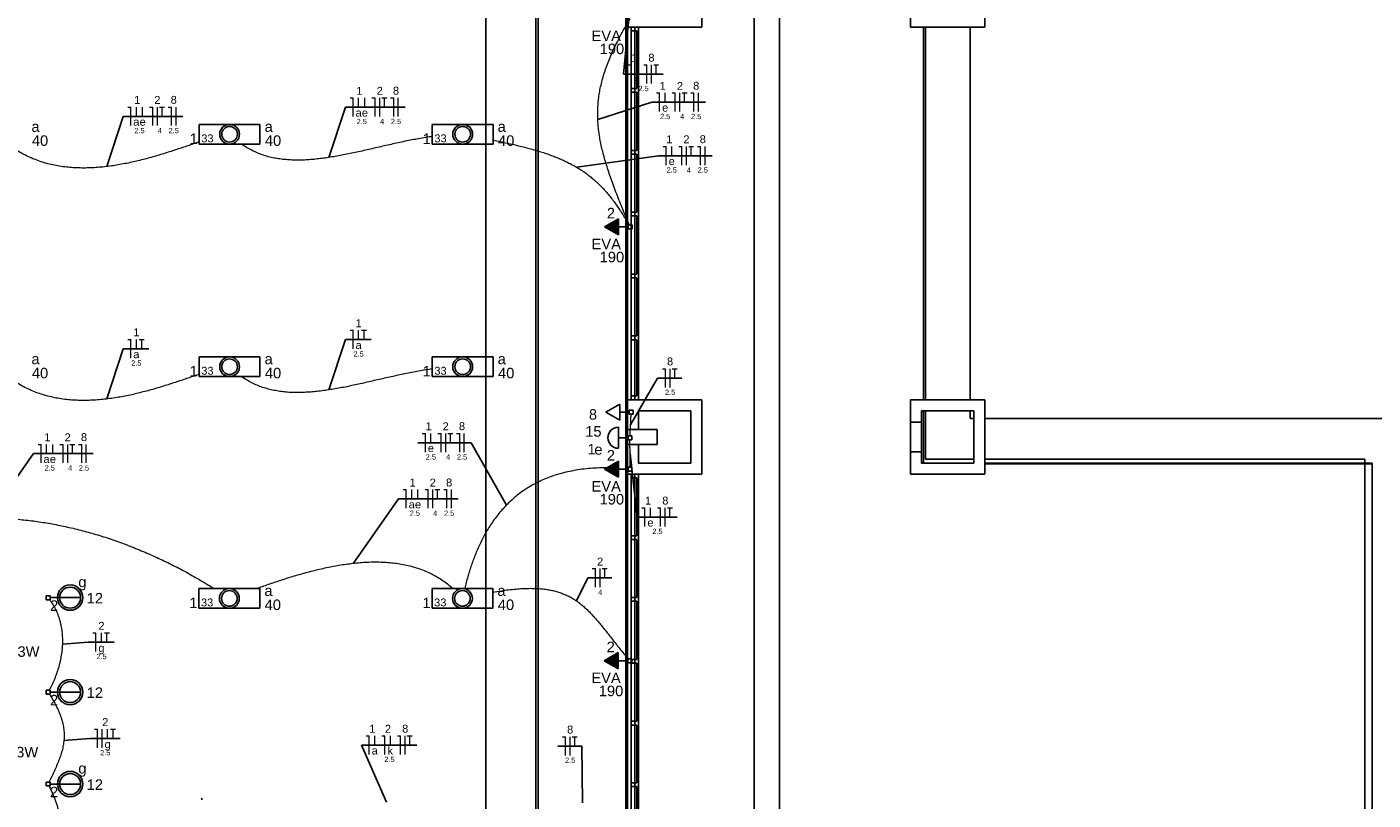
# Model space of a CAD drawing. Header units: millimetres. Extents: x 7 to 269, y 1 to 169.
# Tile 92 of 115: x 69 to 87, y 55 to 65. Entities that reach past the tile are written whole.
import ezdxf

# ---------------------------------------------------------------- set-up
doc = ezdxf.new("R2010")
doc.units = ezdxf.units.MM
doc.header["$MEASUREMENT"] = 0
for name, color, linetype, lineweight in [('Eletroduto - Marco Polo', 6, 'Continuous', 9), ('Fiação - Marco Polo', 3, 'Continuous', 9), ('Layout - Marco Polo', 252, 'Continuous', 25), ('Linha de Chamada - Marco Polo', 1, 'Continuous', 25), ('Luminárias - Marco Polo', 5, 'Continuous', 25), ('Textos - Marco Polo', 143, 'Continuous', 25), ('Tomadas - Marco Polo', 150, 'Continuous', 25)]:
    doc.layers.add(name, color=color, linetype=linetype, lineweight=lineweight)
doc.layers.add('Parede - Marco Polo', color=7, linetype='Continuous')
doc.styles.add('Arial', font='arial.ttf')

msp = doc.modelspace()

# ---------------------------------------------------------------- hatches: boundary and pattern name
at = {"layer": 'Tomadas - Marco Polo', "linetype": 'Continuous'}
for points in [[(76.733, 62.654), (76.546, 62.545), (76.733, 62.437)], [(76.732, 59.403), (76.545, 59.295), (76.732, 59.187)], [(76.73, 56.833), (76.542, 56.725), (76.73, 56.616)]]:
    msp.add_hatch(color=256, dxfattribs=at).paths.add_polyline_path(points)

# ---------------------------------------------------------------- linework, layer by layer
at = {"layer": 'Eletroduto - Marco Polo', "linetype": 'Continuous'}
for points in [[(76.877, 62.571), (76.828, 62.688), (76.782, 62.801), (76.738, 62.909), (76.698, 63.013), (76.66, 63.115), (76.625, 63.213), (76.593, 63.308), (76.564, 63.4), (76.538, 63.49), (76.515, 63.578), (76.496, 63.664), (76.48, 63.749), (76.468, 63.832), (76.459, 63.915), (76.454, 63.997), (76.453, 64.078), (76.456, 64.16), (76.463, 64.241), (76.473, 64.323), (76.488, 64.406), (76.508, 64.49), (76.531, 64.575), (76.559, 64.662), (76.592, 64.751), (76.629, 64.842), (76.671, 64.935), (76.718, 65.031), (76.769, 65.13), (76.826, 65.233), (76.888, 65.339)], [(71.103, 63.686), (71.037, 63.664), (70.968, 63.64), (70.896, 63.616), (70.821, 63.591), (70.744, 63.566), (70.665, 63.54), (70.584, 63.515), (70.5, 63.491), (70.415, 63.467), (70.328, 63.444), (70.24, 63.423), (70.151, 63.403), (70.06, 63.386), (69.969, 63.37), (69.877, 63.357), (69.784, 63.347), (69.691, 63.34), (69.598, 63.336), (69.505, 63.336), (69.412, 63.34), (69.319, 63.348), (69.227, 63.36), (69.136, 63.378), (69.045, 63.4), (68.956, 63.428), (68.868, 63.461), (68.781, 63.5), (68.696, 63.546), (68.612, 63.598), (68.531, 63.656)], [(74.234, 63.759), (74.142, 63.745), (74.049, 63.729), (73.957, 63.712), (73.864, 63.694), (73.772, 63.674), (73.679, 63.653), (73.587, 63.632), (73.495, 63.611), (73.403, 63.59), (73.311, 63.569), (73.22, 63.549), (73.13, 63.53), (73.04, 63.512), (72.95, 63.495), (72.862, 63.48), (72.774, 63.467), (72.687, 63.457), (72.601, 63.448), (72.516, 63.443), (72.432, 63.441), (72.349, 63.443), (72.267, 63.448), (72.187, 63.457), (72.108, 63.47), (72.03, 63.488), (71.954, 63.511), (71.88, 63.539), (71.807, 63.573), (71.736, 63.612), (71.667, 63.657)], [(75.05, 63.71), (75.146, 63.69), (75.239, 63.67), (75.328, 63.65), (75.413, 63.629), (75.496, 63.608), (75.575, 63.587), (75.651, 63.565), (75.725, 63.542), (75.795, 63.518), (75.863, 63.493), (75.929, 63.467), (75.992, 63.439), (76.052, 63.41), (76.111, 63.38), (76.168, 63.348), (76.222, 63.314), (76.275, 63.279), (76.327, 63.241), (76.376, 63.201), (76.425, 63.159), (76.472, 63.115), (76.518, 63.068), (76.563, 63.019), (76.608, 62.967), (76.651, 62.912), (76.694, 62.854), (76.736, 62.793), (76.778, 62.729), (76.82, 62.661), (76.862, 62.591)], [(71.103, 60.568), (71.037, 60.545), (70.968, 60.522), (70.896, 60.497), (70.821, 60.472), (70.744, 60.447), (70.665, 60.422), (70.584, 60.397), (70.5, 60.372), (70.415, 60.348), (70.328, 60.326), (70.24, 60.304), (70.151, 60.285), (70.06, 60.267), (69.969, 60.252), (69.877, 60.239), (69.784, 60.228), (69.691, 60.221), (69.598, 60.218), (69.505, 60.218), (69.412, 60.221), (69.319, 60.229), (69.227, 60.242), (69.136, 60.259), (69.045, 60.282), (68.956, 60.309), (68.868, 60.343), (68.781, 60.382), (68.696, 60.427), (68.612, 60.479), (68.531, 60.538)], [(74.234, 60.64), (74.142, 60.626), (74.049, 60.611), (73.957, 60.594), (73.864, 60.575), (73.772, 60.555), (73.679, 60.535), (73.587, 60.514), (73.495, 60.493), (73.403, 60.472), (73.311, 60.451), (73.22, 60.431), (73.13, 60.411), (73.04, 60.393), (72.95, 60.376), (72.862, 60.362), (72.774, 60.349), (72.687, 60.338), (72.601, 60.33), (72.516, 60.325), (72.432, 60.323), (72.349, 60.324), (72.267, 60.329), (72.187, 60.339), (72.108, 60.352), (72.03, 60.37), (71.954, 60.393), (71.88, 60.421), (71.807, 60.454), (71.736, 60.493), (71.667, 60.538)], [(76.888, 59.743), (76.888, 59.757), (76.889, 59.769), (76.89, 59.781), (76.89, 59.792), (76.891, 59.803), (76.891, 59.813), (76.892, 59.823), (76.892, 59.832), (76.893, 59.841), (76.893, 59.849), (76.893, 59.857), (76.894, 59.865), (76.894, 59.873), (76.894, 59.881), (76.895, 59.888), (76.895, 59.896), (76.896, 59.904), (76.896, 59.912), (76.896, 59.919), (76.897, 59.928), (76.897, 59.936), (76.898, 59.945), (76.898, 59.954), (76.899, 59.964), (76.899, 59.974), (76.9, 59.984), (76.9, 59.996), (76.901, 60.007), (76.901, 60.02), (76.902, 60.033)], [(76.887, 59.321), (76.887, 59.339), (76.887, 59.355), (76.887, 59.37), (76.887, 59.384), (76.887, 59.398), (76.887, 59.411), (76.887, 59.423), (76.887, 59.434), (76.887, 59.446), (76.887, 59.456), (76.887, 59.467), (76.887, 59.477), (76.887, 59.487), (76.887, 59.496), (76.887, 59.506), (76.887, 59.516), (76.887, 59.525), (76.887, 59.535), (76.887, 59.545), (76.887, 59.556), (76.887, 59.566), (76.887, 59.577), (76.886, 59.589), (76.886, 59.601), (76.886, 59.614), (76.886, 59.628), (76.886, 59.642), (76.886, 59.657), (76.886, 59.673), (76.886, 59.69)], [(76.571, 59.312), (76.446, 59.31), (76.327, 59.302), (76.213, 59.289), (76.104, 59.27), (76, 59.247), (75.901, 59.22), (75.807, 59.188), (75.717, 59.151), (75.633, 59.111), (75.552, 59.067), (75.476, 59.019), (75.404, 58.968), (75.335, 58.913), (75.271, 58.856), (75.211, 58.796), (75.154, 58.733), (75.101, 58.668), (75.051, 58.601), (75.004, 58.531), (74.96, 58.46), (74.92, 58.387), (74.882, 58.313), (74.847, 58.238), (74.815, 58.162), (74.785, 58.085), (74.757, 58.007), (74.731, 57.929), (74.708, 57.851), (74.687, 57.773), (74.667, 57.695)], [(65.45, 57.694), (65.621, 57.819), (65.795, 57.935), (65.972, 58.041), (66.151, 58.139), (66.334, 58.228), (66.518, 58.309), (66.705, 58.38), (66.895, 58.443), (67.086, 58.497), (67.279, 58.543), (67.474, 58.58), (67.671, 58.608), (67.869, 58.628), (68.068, 58.639), (68.268, 58.642), (68.47, 58.636), (68.672, 58.622), (68.875, 58.6), (69.078, 58.569), (69.281, 58.53), (69.485, 58.483), (69.689, 58.427), (69.893, 58.364), (70.096, 58.292), (70.299, 58.212), (70.502, 58.124), (70.704, 58.029), (70.905, 57.925), (71.104, 57.813), (71.303, 57.693)], [(71.873, 57.694), (71.951, 57.722), (72.032, 57.75), (72.115, 57.778), (72.201, 57.807), (72.288, 57.835), (72.376, 57.862), (72.466, 57.888), (72.557, 57.913), (72.65, 57.937), (72.743, 57.959), (72.837, 57.98), (72.931, 57.998), (73.026, 58.014), (73.121, 58.027), (73.216, 58.038), (73.311, 58.045), (73.405, 58.05), (73.498, 58.05), (73.591, 58.047), (73.683, 58.04), (73.774, 58.029), (73.863, 58.013), (73.951, 57.992), (74.037, 57.966), (74.122, 57.936), (74.204, 57.899), (74.284, 57.857), (74.361, 57.809), (74.436, 57.755), (74.508, 57.695)], [(75.045, 57.646), (75.155, 57.663), (75.257, 57.677), (75.354, 57.687), (75.445, 57.693), (75.53, 57.696), (75.61, 57.695), (75.685, 57.691), (75.756, 57.683), (75.822, 57.672), (75.885, 57.658), (75.944, 57.64), (76, 57.619), (76.053, 57.596), (76.104, 57.569), (76.152, 57.539), (76.199, 57.506), (76.244, 57.47), (76.288, 57.431), (76.331, 57.39), (76.373, 57.345), (76.416, 57.299), (76.459, 57.249), (76.502, 57.197), (76.546, 57.143), (76.592, 57.086), (76.639, 57.026), (76.687, 56.965), (76.738, 56.901), (76.792, 56.835), (76.849, 56.767)], [(69.093, 57.545), (69.118, 57.509), (69.141, 57.472), (69.162, 57.435), (69.181, 57.396), (69.198, 57.358), (69.213, 57.318), (69.226, 57.278), (69.237, 57.238), (69.246, 57.197), (69.253, 57.156), (69.259, 57.114), (69.263, 57.073), (69.265, 57.031), (69.266, 56.988), (69.265, 56.946), (69.263, 56.904), (69.259, 56.861), (69.253, 56.819), (69.246, 56.777), (69.238, 56.734), (69.229, 56.692), (69.218, 56.651), (69.206, 56.609), (69.192, 56.568), (69.178, 56.527), (69.162, 56.486), (69.145, 56.446), (69.127, 56.407), (69.108, 56.368), (69.088, 56.329)], [(69.091, 56.277), (69.122, 56.227), (69.149, 56.179), (69.174, 56.132), (69.197, 56.087), (69.216, 56.043), (69.234, 56), (69.248, 55.959), (69.261, 55.919), (69.27, 55.879), (69.278, 55.841), (69.284, 55.803), (69.287, 55.766), (69.289, 55.729), (69.288, 55.693), (69.286, 55.657), (69.282, 55.622), (69.276, 55.586), (69.269, 55.551), (69.26, 55.516), (69.25, 55.48), (69.238, 55.445), (69.225, 55.409), (69.211, 55.372), (69.196, 55.335), (69.18, 55.298), (69.163, 55.259), (69.145, 55.22), (69.126, 55.18), (69.107, 55.139), (69.086, 55.097)], [(69.086, 55.044), (69.112, 54.987), (69.136, 54.932), (69.157, 54.879), (69.177, 54.829), (69.194, 54.78), (69.209, 54.733), (69.223, 54.688), (69.234, 54.644), (69.244, 54.602), (69.252, 54.561), (69.258, 54.521), (69.262, 54.483), (69.265, 54.445), (69.266, 54.409), (69.265, 54.373), (69.263, 54.337), (69.259, 54.303), (69.254, 54.268), (69.247, 54.234), (69.239, 54.2), (69.229, 54.167), (69.218, 54.133), (69.206, 54.099), (69.193, 54.065), (69.178, 54.03), (69.162, 53.995), (69.145, 53.959), (69.127, 53.923), (69.108, 53.885), (69.088, 53.847)]]:
    msp.add_spline(points, degree=3, dxfattribs=at)
at = {"layer": 'Fiação - Marco Polo'}
for p, q in [((76.862, 64.719), (76.903, 64.719)), ((76.903, 64.469), (76.903, 64.719)), ((76.977, 64.594), (76.977, 64.719)), ((77.071, 64.719), (77.113, 64.719)), ((77.113, 64.469), (77.113, 64.719)), ((77.175, 64.469), (77.175, 64.719)), ((77.205, 64.719), (77.271, 64.719)), ((77.238, 64.594), (77.238, 64.719)), ((73.128, 64.276), (73.169, 64.276)), ((73.169, 64.026), (73.169, 64.276)), ((73.243, 64.151), (73.243, 64.276)), ((73.328, 64.151), (73.328, 64.276)), ((73.422, 64.276), (73.464, 64.276)), ((73.464, 64.026), (73.464, 64.276)), ((73.526, 64.026), (73.526, 64.276)), ((73.556, 64.276), (73.622, 64.276)), ((73.589, 64.151), (73.589, 64.276)), ((73.672, 64.276), (73.714, 64.276)), ((73.714, 64.026), (73.714, 64.276)), ((73.776, 64.026), (73.776, 64.276)), ((77.244, 64.343), (77.285, 64.343)), ((77.285, 64.093), (77.285, 64.343)), ((77.359, 64.218), (77.359, 64.343)), ((77.453, 64.343), (77.495, 64.343)), ((77.495, 64.093), (77.495, 64.343)), ((77.557, 64.093), (77.557, 64.343)), ((77.587, 64.343), (77.653, 64.343)), ((77.62, 64.218), (77.62, 64.343)), ((77.703, 64.343), (77.745, 64.343)), ((77.745, 64.093), (77.745, 64.343)), ((77.807, 64.093), (77.807, 64.343)), ((70.143, 64.154), (70.184, 64.154)), ((70.184, 63.904), (70.184, 64.154)), ((70.258, 64.029), (70.258, 64.154)), ((70.343, 64.029), (70.343, 64.154)), ((70.437, 64.154), (70.479, 64.154)), ((70.479, 63.904), (70.479, 64.154)), ((70.541, 63.904), (70.541, 64.154)), ((70.571, 64.154), (70.637, 64.154)), ((70.604, 64.029), (70.604, 64.154)), ((70.687, 64.154), (70.729, 64.154)), ((70.729, 63.904), (70.729, 64.154)), ((70.791, 63.904), (70.791, 64.154)), ((77.332, 63.626), (77.373, 63.626)), ((77.373, 63.376), (77.373, 63.626)), ((77.447, 63.501), (77.447, 63.626)), ((77.541, 63.626), (77.583, 63.626)), ((77.583, 63.376), (77.583, 63.626)), ((77.645, 63.376), (77.645, 63.626)), ((77.675, 63.626), (77.741, 63.626)), ((77.708, 63.501), (77.708, 63.626)), ((77.791, 63.626), (77.833, 63.626)), ((77.833, 63.376), (77.833, 63.626)), ((77.895, 63.376), (77.895, 63.626)), ((73.128, 61.158), (73.169, 61.158)), ((73.169, 60.908), (73.169, 61.158)), ((73.243, 61.033), (73.243, 61.158)), ((73.283, 61.158), (73.35, 61.158)), ((73.317, 61.033), (73.317, 61.158)), ((70.143, 61.035), (70.184, 61.035)), ((70.184, 60.785), (70.184, 61.035)), ((70.258, 60.91), (70.258, 61.035)), ((70.298, 61.035), (70.365, 61.035)), ((70.332, 60.91), (70.332, 61.035)), ((77.321, 60.643), (77.362, 60.643)), ((77.362, 60.393), (77.362, 60.643)), ((77.425, 60.393), (77.425, 60.643)), ((77.454, 60.643), (77.521, 60.643)), ((77.487, 60.518), (77.487, 60.643)), ((74.098, 59.775), (74.14, 59.775)), ((74.14, 59.525), (74.14, 59.775)), ((74.214, 59.65), (74.214, 59.775)), ((74.308, 59.775), (74.35, 59.775)), ((74.35, 59.525), (74.35, 59.775)), ((74.412, 59.525), (74.412, 59.775)), ((74.441, 59.775), (74.508, 59.775)), ((74.475, 59.65), (74.475, 59.775)), ((74.558, 59.775), (74.6, 59.775)), ((74.6, 59.525), (74.6, 59.775)), ((74.662, 59.525), (74.662, 59.775)), ((68.938, 59.628), (68.979, 59.628)), ((68.979, 59.378), (68.979, 59.628)), ((69.053, 59.503), (69.053, 59.628)), ((69.138, 59.503), (69.138, 59.628)), ((69.232, 59.628), (69.274, 59.628)), ((69.274, 59.378), (69.274, 59.628)), ((69.336, 59.378), (69.336, 59.628)), ((69.365, 59.628), (69.432, 59.628)), ((69.399, 59.503), (69.399, 59.628)), ((69.482, 59.628), (69.524, 59.628)), ((69.524, 59.378), (69.524, 59.628)), ((69.586, 59.378), (69.586, 59.628)), ((73.84, 59.02), (73.882, 59.02)), ((73.882, 58.77), (73.882, 59.02)), ((73.956, 58.895), (73.956, 59.02)), ((74.04, 58.895), (74.04, 59.02)), ((74.135, 59.02), (74.177, 59.02)), ((74.177, 58.77), (74.177, 59.02)), ((74.239, 58.77), (74.239, 59.02)), ((74.268, 59.02), (74.335, 59.02)), ((74.302, 58.895), (74.302, 59.02)), ((74.385, 59.02), (74.427, 59.02)), ((74.427, 58.77), (74.427, 59.02)), ((74.489, 58.77), (74.489, 59.02)), ((77.046, 58.776), (77.088, 58.776)), ((77.088, 58.526), (77.088, 58.776)), ((77.162, 58.651), (77.162, 58.776)), ((77.256, 58.776), (77.298, 58.776)), ((77.298, 58.526), (77.298, 58.776)), ((77.36, 58.526), (77.36, 58.776)), ((77.389, 58.776), (77.456, 58.776)), ((77.423, 58.651), (77.423, 58.776)), ((76.381, 57.96), (76.423, 57.96)), ((76.423, 57.71), (76.423, 57.96)), ((76.486, 57.71), (76.486, 57.96)), ((76.515, 57.96), (76.581, 57.96)), ((76.548, 57.835), (76.548, 57.96)), ((69.674, 57.098), (69.716, 57.098)), ((69.716, 56.848), (69.716, 57.098)), ((69.789, 56.973), (69.789, 57.098)), ((69.83, 57.098), (69.896, 57.098)), ((69.863, 56.973), (69.863, 57.098)), ((69.695, 55.806), (69.736, 55.806)), ((69.736, 55.556), (69.736, 55.806)), ((69.799, 55.556), (69.799, 55.806)), ((69.872, 55.681), (69.872, 55.806)), ((69.913, 55.806), (69.979, 55.806)), ((69.946, 55.681), (69.946, 55.806)), ((73.344, 55.717), (73.385, 55.717)), ((73.385, 55.467), (73.385, 55.717)), ((73.459, 55.592), (73.459, 55.717)), ((73.553, 55.717), (73.595, 55.717)), ((73.595, 55.467), (73.595, 55.717)), ((73.669, 55.592), (73.669, 55.717)), ((73.763, 55.717), (73.805, 55.717)), ((73.805, 55.467), (73.805, 55.717)), ((73.867, 55.467), (73.867, 55.717)), ((73.896, 55.717), (73.963, 55.717)), ((73.93, 55.592), (73.93, 55.717)), ((75.979, 55.705), (76.02, 55.705)), ((76.02, 55.455), (76.02, 55.705)), ((76.083, 55.455), (76.083, 55.705)), ((76.112, 55.705), (76.179, 55.705)), ((76.145, 55.58), (76.145, 55.705))]:
    msp.add_line(p, q, dxfattribs=at)
at = {"layer": 'Layout - Marco Polo'}
for p, q in [((78.553, 54.502), (78.553, 79.127)), ((75.623, 52.846), (75.623, 77.477)), ((75.653, 77.477), (75.653, 52.858)), ((75.653, 77.477), (75.653, 52.858)), ((74.951, 54.132), (74.951, 76.632)), ((76.853, 65.227), (76.853, 60.227)), ((76.903, 65.227), (76.903, 65.177)), ((76.903, 65.177), (76.953, 65.177)), ((76.903, 64.402), (76.903, 65.177)), ((76.953, 65.177), (76.953, 65.227)), ((76.953, 64.402), (76.953, 65.177)), ((76.953, 65.177), (76.978, 65.177)), ((76.978, 65.177), (76.978, 64.402)), ((77.003, 60.227), (77.003, 65.227)), ((81.453, 65.227), (81.453, 60.227)), ((76.903, 64.402), (76.903, 64.352)), ((76.953, 64.402), (76.903, 64.402)), ((76.903, 64.352), (76.953, 64.352)), ((76.903, 63.572), (76.903, 64.352)), ((76.978, 64.402), (76.953, 64.402)), ((76.953, 64.352), (76.953, 64.402)), ((76.953, 63.572), (76.953, 64.352)), ((76.953, 64.352), (76.978, 64.352)), ((76.978, 64.352), (76.978, 63.572)), ((81.653, 59.973), (87.503, 59.973)), ((76.853, 59.227), (76.853, 54.507)), ((76.903, 59.227), (76.903, 59.177)), ((76.903, 59.177), (76.953, 59.177)), ((76.903, 58.402), (76.903, 59.177)), ((76.953, 59.177), (76.953, 59.227)), ((76.953, 58.402), (76.953, 59.177)), ((76.953, 59.177), (76.978, 59.177)), ((76.978, 59.177), (76.978, 58.402)), ((77.003, 54.507), (77.003, 59.227)), ((76.903, 58.402), (76.903, 58.352)), ((76.953, 58.402), (76.903, 58.402)), ((76.978, 58.402), (76.953, 58.402)), ((76.953, 58.352), (76.953, 58.402)), ((76.903, 58.352), (76.953, 58.352)), ((76.903, 57.572), (76.903, 58.352)), ((76.953, 57.572), (76.953, 58.352)), ((76.953, 58.352), (76.978, 58.352)), ((76.978, 58.352), (76.978, 57.572)), ((76.903, 57.572), (76.903, 57.522)), ((76.953, 57.572), (76.903, 57.572)), ((76.903, 57.522), (76.953, 57.522)), ((76.903, 56.742), (76.903, 57.522)), ((76.978, 57.572), (76.953, 57.572)), ((76.953, 57.522), (76.953, 57.572)), ((76.953, 56.742), (76.953, 57.522)), ((76.953, 57.522), (76.978, 57.522)), ((76.978, 57.522), (76.978, 56.742)), ((76.903, 56.742), (76.903, 56.692)), ((76.953, 56.742), (76.903, 56.742)), ((76.903, 56.692), (76.953, 56.692)), ((76.903, 55.912), (76.903, 56.692)), ((76.978, 56.742), (76.953, 56.742)), ((76.953, 56.692), (76.953, 56.742)), ((76.953, 55.912), (76.953, 56.692)), ((76.953, 56.692), (76.978, 56.692)), ((76.978, 56.692), (76.978, 55.912)), ((76.903, 55.912), (76.903, 55.862)), ((76.953, 55.912), (76.903, 55.912)), ((76.903, 55.862), (76.953, 55.862)), ((76.903, 55.087), (76.903, 55.862)), ((76.978, 55.912), (76.953, 55.912)), ((76.953, 55.862), (76.953, 55.912)), ((76.953, 55.087), (76.953, 55.862)), ((76.953, 55.862), (76.978, 55.862)), ((76.978, 55.862), (76.978, 55.087)), ((76.903, 55.087), (76.903, 55.037)), ((76.953, 55.087), (76.903, 55.087)), ((76.903, 55.037), (76.953, 55.037)), ((76.903, 54.557), (76.903, 55.037)), ((76.978, 55.087), (76.953, 55.087)), ((76.953, 55.037), (76.953, 55.087)), ((76.953, 54.557), (76.953, 55.037)), ((76.953, 55.037), (76.978, 55.037)), ((76.978, 55.037), (76.978, 54.557))]:
    msp.add_line(p, q, dxfattribs=at)
at = {"layer": 'Layout - Marco Polo', "color": 9}
for p, q in [((78.893, 79.127), (78.893, 54.727)), ((78.893, 79.127), (78.893, 54.727)), ((80.828, 60.227), (80.828, 65.227)), ((80.853, 60.227), (80.853, 65.227)), ((86.753, 59.427), (81.653, 59.427)), ((86.853, 59.377), (81.653, 59.377)), ((86.853, 59.367), (81.653, 59.367)), ((86.753, 54.577), (86.753, 59.427)), ((86.853, 54.577), (86.853, 59.377)), ((86.853, 56.327), (86.853, 59.367))]:
    msp.add_line(p, q, dxfattribs=at)
at = {"layer": 'Linha de Chamada - Marco Polo'}
for p, q in [((76.895, 65.575), (76.799, 64.594)), ((76.799, 64.594), (77.334, 64.594)), ((76.455, 63.988), (77.181, 64.218)), ((77.181, 64.218), (77.9, 64.218)), ((69.86, 63.355), (70.08, 64.029)), ((70.08, 64.029), (70.884, 64.029)), ((72.845, 63.477), (73.065, 64.151)), ((73.065, 64.151), (73.869, 64.151)), ((76.173, 63.345), (77.269, 63.501)), ((77.269, 63.501), (77.988, 63.501)), ((72.845, 60.359), (73.065, 61.033)), ((73.065, 61.033), (73.412, 61.033)), ((69.86, 60.237), (70.08, 60.91)), ((70.08, 60.91), (70.428, 60.91)), ((76.895, 59.888), (77.258, 60.518)), ((77.258, 60.518), (77.583, 60.518)), ((68.272, 58.642), (68.875, 59.503)), ((68.875, 59.503), (69.678, 59.503)), ((74.754, 59.65), (74.036, 59.65)), ((75.229, 58.814), (74.754, 59.65)), ((76.887, 59.506), (76.984, 58.651)), ((73.175, 58.034), (73.778, 58.895)), ((73.778, 58.895), (74.581, 58.895)), ((76.984, 58.651), (77.519, 58.651)), ((76.169, 57.527), (76.319, 57.835)), ((76.319, 57.835), (76.644, 57.835)), ((69.265, 56.947), (69.612, 56.973)), ((69.612, 56.973), (69.959, 56.973)), ((69.286, 55.655), (69.632, 55.681)), ((69.632, 55.681), (70.042, 55.681)), ((73.615, 54.829), (73.281, 55.592)), ((73.281, 55.592), (74.026, 55.592)), ((76.241, 55.58), (75.916, 55.58)), ((76.25, 54.817), (76.241, 55.58))]:
    msp.add_line(p, q, dxfattribs=at)
at = {"layer": 'Luminárias - Marco Polo'}
for p, q in [((71.102, 63.921), (71.918, 63.921)), ((71.102, 63.921), (71.102, 63.656)), ((71.918, 63.921), (71.918, 63.656)), ((74.232, 63.921), (75.048, 63.921)), ((74.232, 63.921), (74.232, 63.656)), ((75.048, 63.921), (75.048, 63.656)), ((71.102, 63.656), (71.918, 63.656)), ((74.232, 63.656), (75.048, 63.656)), ((71.102, 60.803), (71.918, 60.803)), ((71.102, 60.803), (71.102, 60.538)), ((71.918, 60.803), (71.918, 60.538)), ((74.232, 60.803), (75.048, 60.803)), ((74.232, 60.803), (74.232, 60.538)), ((75.048, 60.803), (75.048, 60.538)), ((71.102, 60.538), (71.918, 60.538)), ((74.232, 60.538), (75.048, 60.538)), ((76.731, 59.575), (76.731, 59.858)), ((76.731, 59.717), (76.86, 59.717)), ((76.86, 59.69), (76.86, 59.743)), ((76.86, 59.743), (76.913, 59.743)), ((76.913, 59.69), (76.86, 59.69)), ((76.913, 59.743), (76.913, 59.69)), ((71.099, 57.694), (71.915, 57.694)), ((71.099, 57.694), (71.099, 57.429)), ((71.915, 57.694), (71.915, 57.429)), ((74.229, 57.694), (75.045, 57.694)), ((74.229, 57.694), (74.229, 57.429)), ((75.045, 57.694), (75.045, 57.429)), ((69.047, 57.597), (69.1, 57.597)), ((69.047, 57.544), (69.047, 57.597)), ((69.1, 57.544), (69.047, 57.544)), ((69.1, 57.597), (69.1, 57.544)), ((69.228, 57.571), (69.1, 57.571)), ((69.228, 57.571), (69.511, 57.571)), ((71.099, 57.429), (71.915, 57.429)), ((74.229, 57.429), (75.045, 57.429)), ((69.047, 56.33), (69.1, 56.33)), ((69.047, 56.277), (69.047, 56.33)), ((69.1, 56.277), (69.047, 56.277)), ((69.1, 56.33), (69.1, 56.277)), ((69.228, 56.303), (69.1, 56.303)), ((69.228, 56.303), (69.511, 56.303)), ((69.047, 55.097), (69.1, 55.097)), ((69.047, 55.044), (69.047, 55.097)), ((69.1, 55.044), (69.047, 55.044)), ((69.1, 55.097), (69.1, 55.044)), ((69.228, 55.07), (69.1, 55.07)), ((69.228, 55.07), (69.511, 55.07))]:
    msp.add_line(p, q, dxfattribs=at)
for centre, radius in [((71.51, 63.789), 0.133), ((71.51, 63.789), 0.105), ((74.64, 63.789), 0.133), ((74.64, 63.789), 0.105), ((71.51, 60.67), 0.133), ((71.51, 60.67), 0.105), ((74.64, 60.67), 0.133), ((74.64, 60.67), 0.105), ((69.369, 57.571), 0.17), ((69.369, 57.571), 0.141), ((71.507, 57.561), 0.133), ((71.507, 57.561), 0.105), ((74.637, 57.561), 0.133), ((74.637, 57.561), 0.105), ((69.369, 56.303), 0.17), ((69.369, 56.303), 0.141), ((69.369, 55.07), 0.17), ((69.369, 55.07), 0.141)]:
    msp.add_circle(centre, radius, dxfattribs=at)
msp.add_arc((76.731, 59.717), 0.141, 90, 270, dxfattribs=at)
at = {"layer": 'Parede - Marco Polo'}
for p, q in [((76.833, 77.477), (76.833, 53.388)), ((76.853, 65.227), (76.853, 66.227)), ((77.853, 66.227), (77.853, 65.227)), ((80.653, 65.227), (80.653, 66.227)), ((81.653, 66.227), (81.653, 65.227)), ((77.853, 65.227), (76.853, 65.227)), ((76.953, 65.227), (76.903, 65.227)), ((81.653, 65.227), (80.653, 65.227)), ((76.903, 63.572), (76.903, 63.522)), ((76.953, 63.572), (76.903, 63.572)), ((76.903, 63.522), (76.953, 63.522)), ((76.903, 62.742), (76.903, 63.522)), ((76.978, 63.572), (76.953, 63.572)), ((76.953, 63.522), (76.953, 63.572)), ((76.953, 62.742), (76.953, 63.522)), ((76.953, 63.522), (76.978, 63.522)), ((76.978, 63.522), (76.978, 62.742)), ((76.903, 62.742), (76.903, 62.692)), ((76.953, 62.742), (76.903, 62.742)), ((76.978, 62.742), (76.953, 62.742)), ((76.953, 62.692), (76.953, 62.742)), ((76.903, 62.692), (76.953, 62.692)), ((76.903, 61.912), (76.903, 62.692)), ((76.953, 61.912), (76.953, 62.692)), ((76.953, 62.692), (76.978, 62.692)), ((76.978, 62.692), (76.978, 61.912)), ((76.903, 61.912), (76.903, 61.862)), ((76.953, 61.912), (76.903, 61.912)), ((76.903, 61.862), (76.953, 61.862)), ((76.903, 61.082), (76.903, 61.862)), ((76.978, 61.912), (76.953, 61.912)), ((76.953, 61.862), (76.953, 61.912)), ((76.953, 61.082), (76.953, 61.862)), ((76.953, 61.862), (76.978, 61.862)), ((76.978, 61.862), (76.978, 61.082)), ((76.903, 61.082), (76.903, 61.032)), ((76.953, 61.082), (76.903, 61.082)), ((76.903, 61.032), (76.953, 61.032)), ((76.903, 60.277), (76.903, 61.032)), ((76.978, 61.082), (76.953, 61.082)), ((76.953, 61.032), (76.953, 61.082)), ((76.953, 60.277), (76.953, 61.032)), ((76.953, 61.032), (76.978, 61.032)), ((76.978, 61.032), (76.978, 60.277)), ((76.853, 59.227), (76.853, 60.227)), ((76.853, 60.227), (77.853, 60.227)), ((76.903, 60.227), (76.903, 60.277)), ((76.903, 60.277), (76.953, 60.277)), ((76.953, 60.227), (76.903, 60.227)), ((76.978, 60.277), (76.953, 60.277)), ((76.953, 60.277), (76.953, 60.227)), ((77.853, 60.227), (77.853, 59.227)), ((80.653, 60.227), (81.653, 60.227)), ((80.653, 59.227), (80.653, 60.227)), ((81.653, 60.227), (81.653, 59.227)), ((77.703, 60.077), (77.003, 60.077)), ((77.003, 60.077), (77.003, 59.827)), ((77.703, 59.377), (77.703, 60.077)), ((81.503, 60.077), (80.803, 60.077)), ((80.803, 60.077), (80.803, 59.377)), ((81.453, 60.077), (81.453, 59.973)), ((81.503, 59.377), (81.503, 60.077)), ((80.803, 59.927), (80.653, 59.927)), ((81.453, 59.973), (81.503, 59.973)), ((77.003, 59.827), (76.853, 59.827)), ((77.003, 59.827), (77.253, 59.827)), ((77.253, 59.827), (77.253, 59.627)), ((76.853, 59.627), (77.003, 59.627)), ((77.003, 59.627), (77.003, 59.377)), ((77.253, 59.627), (77.003, 59.627)), ((80.653, 59.527), (80.803, 59.527)), ((77.003, 59.377), (77.703, 59.377)), ((80.803, 59.377), (81.503, 59.377)), ((77.853, 59.227), (76.853, 59.227)), ((76.953, 59.227), (76.903, 59.227)), ((81.653, 59.227), (80.653, 59.227)), ((71.137, 54.859), (71.137, 54.879))]:
    msp.add_line(p, q, dxfattribs=at)
at = {"layer": 'Parede - Marco Polo', "color": 9}
for p, q in [((80.828, 59.377), (80.828, 60.077)), ((80.853, 59.427), (80.853, 60.077)), ((81.503, 59.427), (80.853, 59.427))]:
    msp.add_line(p, q, dxfattribs=at)
at = {"layer": 'Tomadas - Marco Polo'}
for p, q in [((76.546, 62.545), (76.733, 62.654)), ((76.733, 62.437), (76.546, 62.545)), ((76.733, 62.654), (76.733, 62.437)), ((76.733, 62.545), (76.861, 62.545)), ((76.861, 62.519), (76.861, 62.572)), ((76.861, 62.572), (76.914, 62.572)), ((76.914, 62.572), (76.914, 62.519)), ((76.914, 62.519), (76.861, 62.519)), ((76.561, 60.06), (76.749, 60.168)), ((76.749, 59.952), (76.561, 60.06)), ((76.749, 60.168), (76.749, 59.952)), ((76.749, 60.06), (76.877, 60.06)), ((76.877, 60.033), (76.877, 60.086)), ((76.877, 60.086), (76.93, 60.086)), ((76.93, 60.033), (76.877, 60.033)), ((76.93, 60.086), (76.93, 60.033)), ((76.545, 59.295), (76.732, 59.403)), ((76.732, 59.187), (76.545, 59.295)), ((76.732, 59.403), (76.732, 59.187)), ((76.732, 59.295), (76.86, 59.295)), ((76.86, 59.269), (76.86, 59.322)), ((76.86, 59.322), (76.913, 59.322)), ((76.913, 59.322), (76.913, 59.269)), ((76.913, 59.269), (76.86, 59.269)), ((76.542, 56.725), (76.73, 56.833)), ((76.73, 56.833), (76.73, 56.616)), ((76.73, 56.616), (76.542, 56.725)), ((76.73, 56.725), (76.858, 56.725)), ((76.858, 56.698), (76.858, 56.751)), ((76.858, 56.751), (76.911, 56.751)), ((76.911, 56.698), (76.858, 56.698)), ((76.911, 56.751), (76.911, 56.698))]:
    msp.add_line(p, q, dxfattribs=at)

# ---------------------------------------------------------------- texts
at = {"layer": 'Fiação - Marco Polo', "attachment_point": 8, "line_spacing_factor": 0.798, "style": 'Arial'}
for s, insert, char_height, width in [('1', (76.945, 64.761), 0.106, 0.12708), ('8', (77.175, 64.761), 0.106, 0.12708), ('e', (76.977, 64.466), 0.106, 0.12708), ('1', (73.254, 64.319), 0.106, 0.12708), ('2', (73.526, 64.319), 0.106, 0.12708), ('8', (73.745, 64.319), 0.106, 0.12708), ('2.5', (77.07, 64.366), 0.0706, 0.25416), ('1', (77.327, 64.385), 0.106, 0.12708), ('2', (77.558, 64.385), 0.106, 0.12708), ('8', (77.776, 64.385), 0.106, 0.12708), ('1', (70.269, 64.196), 0.106, 0.12708), ('2', (70.541, 64.196), 0.106, 0.12708), ('8', (70.76, 64.196), 0.106, 0.12708), ('e', (77.359, 64.091), 0.106, 0.12708), ('a', (70.258, 63.902), 0.106, 0.12708), ('e', (70.343, 63.902), 0.106, 0.12708), ('a', (73.243, 64.024), 0.106, 0.12708), ('2.5', (73.285, 63.924), 0.0706, 0.25416), ('e', (73.328, 64.024), 0.106, 0.12708), ('4', (73.558, 63.924), 0.0706, 0.08472), ('2.5', (73.745, 63.924), 0.0706, 0.25416), ('4', (77.588, 63.991), 0.0706, 0.08472), ('2.5', (77.776, 63.991), 0.0706, 0.25416), ('2.5', (70.3, 63.802), 0.0706, 0.25416), ('4', (70.572, 63.802), 0.0706, 0.08472), ('2.5', (70.76, 63.802), 0.0706, 0.25416), ('2', (77.645, 63.668), 0.106, 0.12708), ('8', (77.864, 63.668), 0.106, 0.12708), ('1', (77.415, 63.668), 0.106, 0.12708), ('e', (77.447, 63.373), 0.106, 0.12708), ('2.5', (77.447, 63.273), 0.0706, 0.25416), ('4', (77.677, 63.273), 0.0706, 0.08472), ('2.5', (77.864, 63.273), 0.0706, 0.25416), ('1', (73.243, 61.2), 0.106, 0.12708), ('1', (70.258, 61.078), 0.106, 0.12708), ('a', (73.243, 60.906), 0.106, 0.12708), ('2.5', (70.258, 60.683), 0.0706, 0.25416), ('a', (70.258, 60.783), 0.106, 0.12708), ('2.5', (73.243, 60.805), 0.0706, 0.25416), ('8', (77.425, 60.686), 0.106, 0.12708), ('2.5', (77.425, 60.291), 0.0706, 0.25416), ('1', (74.183, 59.817), 0.106, 0.12708), ('2', (74.412, 59.817), 0.106, 0.12708), ('8', (74.631, 59.817), 0.106, 0.12708), ('1', (69.064, 59.67), 0.106, 0.12708), ('2', (69.336, 59.67), 0.106, 0.12708), ('8', (69.555, 59.67), 0.106, 0.12708), ('a', (69.053, 59.376), 0.106, 0.12708), ('e', (69.138, 59.376), 0.106, 0.12708), ('2.5', (74.213, 59.423), 0.0706, 0.25416), ('e', (74.213, 59.523), 0.106, 0.12708), ('4', (74.444, 59.423), 0.0706, 0.08472), ('2.5', (74.631, 59.423), 0.0706, 0.25416), ('2.5', (69.095, 59.276), 0.0706, 0.25416), ('4', (69.368, 59.276), 0.0706, 0.08472), ('2.5', (69.555, 59.276), 0.0706, 0.25416), ('1', (73.967, 59.062), 0.106, 0.12708), ('2', (74.239, 59.062), 0.106, 0.12708), ('8', (74.458, 59.062), 0.106, 0.12708), ('1', (77.13, 58.819), 0.106, 0.12708), ('8', (77.361, 58.819), 0.106, 0.12708), ('a', (73.956, 58.768), 0.106, 0.12708), ('2.5', (73.998, 58.668), 0.0706, 0.25416), ('e', (74.04, 58.768), 0.106, 0.12708), ('4', (74.27, 58.668), 0.0706, 0.08472), ('2.5', (74.458, 58.668), 0.0706, 0.25416), ('e', (77.161, 58.524), 0.106, 0.12708), ('2.5', (77.255, 58.424), 0.0706, 0.25416), ('2', (76.486, 58.002), 0.106, 0.12708), ('4', (76.486, 57.607), 0.0706, 0.08472), ('2', (69.79, 57.14), 0.106, 0.12708), ('2.5', (69.79, 56.745), 0.0706, 0.25416), ('g', (69.79, 56.811), 0.106, 0.12708), ('2', (69.841, 55.848), 0.106, 0.12708), ('1', (73.427, 55.759), 0.106, 0.12708), ('2', (73.637, 55.759), 0.106, 0.12708), ('8', (73.868, 55.759), 0.106, 0.12708), ('8', (76.083, 55.747), 0.106, 0.12708), ('2.5', (69.841, 55.454), 0.0706, 0.25416), ('g', (69.873, 55.519), 0.106, 0.12708), ('a', (73.459, 55.465), 0.106, 0.12708), ('k', (73.668, 55.465), 0.106, 0.12708), ('2.5', (73.657, 55.365), 0.0706, 0.25416), ('2.5', (76.083, 55.353), 0.0706, 0.25416)]:
    msp.add_mtext(s, dxfattribs=dict(at, insert=insert, char_height=char_height, width=width))
at = {"layer": 'Linha de Chamada - Marco Polo', "insert": (77.359, 63.991), "char_height": 0.0706, "width": 0.25416, "attachment_point": 8, "line_spacing_factor": 0.798, "style": 'Arial'}
msp.add_mtext('2.5', dxfattribs=at)
at = {"layer": 'Luminárias - Marco Polo', "char_height": 0.1059, "width": 0.25416, "attachment_point": 7, "line_spacing_factor": 0.798, "style": 'Arial'}
for insert in [(71.13, 63.679), (74.26, 63.679), (71.13, 60.561), (74.26, 60.561), (71.126, 57.452), (74.257, 57.452)]:
    msp.add_mtext('33', dxfattribs=dict(at, insert=insert))
at = {"layer": 'Textos - Marco Polo', "line_spacing_factor": 0.798, "style": 'Arial'}
for s, insert, char_height, width, attachment_point in [('EVA', (76.568, 65.038), 0.1412, 0.50832, 8), ('190', (76.644, 64.862), 0.1412, 0.50832, 8), ('40', (68.855, 63.631), 0.1412, 0.33888, 7), ('a', (68.85, 63.819), 0.141, 0.16944, 7), ('1', (70.973, 63.658), 0.141, 0.16944, 7), ('40', (71.984, 63.631), 0.1412, 0.33888, 7), ('a', (71.98, 63.819), 0.141, 0.16944, 7), ('1', (74.103, 63.658), 0.141, 0.16944, 7), ('40', (75.115, 63.631), 0.1412, 0.33888, 7), ('a', (75.11, 63.819), 0.141, 0.16944, 7), ('2', (76.631, 62.66), 0.141, 0.16944, 8), ('EVA', (76.568, 62.245), 0.1412, 0.50832, 8), ('190', (76.644, 62.069), 0.1412, 0.50832, 8), ('a', (68.85, 60.701), 0.141, 0.16944, 7), ('a', (71.98, 60.701), 0.141, 0.16944, 7), ('a', (75.11, 60.701), 0.141, 0.16944, 7), ('40', (68.855, 60.512), 0.1412, 0.33888, 7), ('1', (70.973, 60.54), 0.141, 0.16944, 7), ('40', (71.984, 60.512), 0.1412, 0.33888, 7), ('1', (74.103, 60.54), 0.141, 0.16944, 7), ('40', (75.115, 60.512), 0.1412, 0.33888, 7), ('8', (76.39, 59.957), 0.141, 0.16944, 8), ('15', (76.395, 59.729), 0.1412, 0.33888, 8), ('1', (76.371, 59.493), 0.141, 0.16944, 8), ('e', (76.463, 59.487), 0.141, 0.16944, 8), ('2', (76.63, 59.41), 0.141, 0.16944, 8), ('EVA', (76.567, 58.995), 0.1412, 0.50832, 8), ('190', (76.643, 58.819), 0.1412, 0.50832, 8), ('g', (69.534, 57.669), 0.141, 0.16944, 8), ('12', (69.701, 57.493), 0.1412, 0.33888, 8), ('a', (71.977, 57.592), 0.141, 0.16944, 7), ('a', (75.107, 57.592), 0.141, 0.16944, 7), ('2', (69.154, 57.394), 0.141, 0.16944, 8), ('1', (70.97, 57.431), 0.141, 0.16944, 7), ('40', (71.981, 57.403), 0.1412, 0.33888, 7), ('1', (74.1, 57.431), 0.141, 0.16944, 7), ('40', (75.112, 57.403), 0.1412, 0.33888, 7), ('4*23W', (68.366, 56.775), 0.1412, 0.8472, 7), ('2', (76.628, 56.839), 0.141, 0.16944, 8), ('EVA', (76.565, 56.424), 0.1412, 0.50832, 8), ('12', (69.701, 56.225), 0.1412, 0.33888, 8), ('190', (76.632, 56.247), 0.1412, 0.50832, 8), ('2', (69.154, 56.126), 0.141, 0.16944, 8), ('4*23W', (68.349, 55.426), 0.1412, 0.8472, 7), ('g', (69.534, 55.168), 0.141, 0.16944, 8), ('12', (69.701, 54.992), 0.1412, 0.33888, 8), ('2', (69.154, 54.894), 0.141, 0.16944, 8)]:
    msp.add_mtext(s, dxfattribs=dict(at, insert=insert, char_height=char_height, width=width, attachment_point=attachment_point))

doc.saveas('drawing.dxf')
